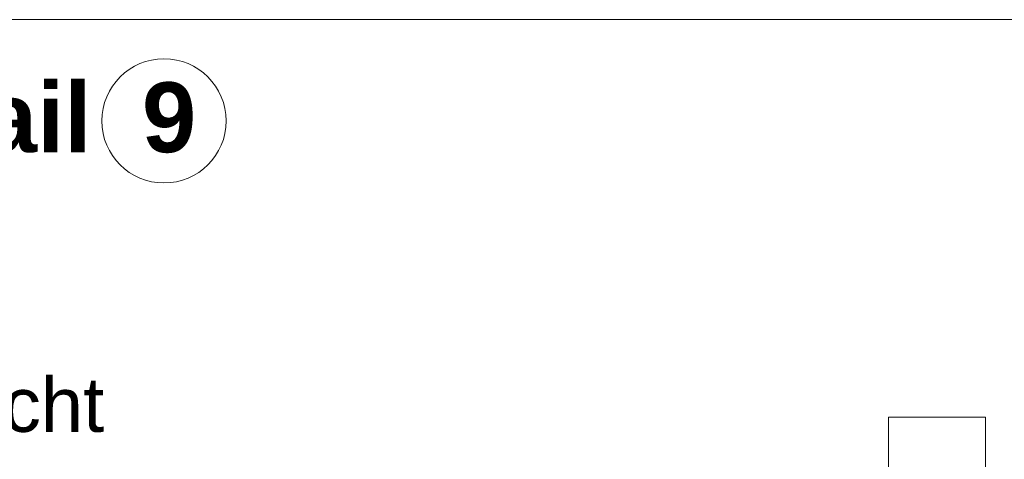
# Model space of a CAD drawing. Extents: x -720 to 300, y 62 to 1162.
# Tile 203 of 256: x 139 to 165, y 810 to 822. Entities that reach past the tile are written whole.
import ezdxf
from ezdxf.lldxf.tags import DXFTag

# ---------------------------------------------------------------- set-up
doc = ezdxf.new("R2010")
doc.units = 0
doc.layers.get('0').update_dxf_attribs({"lineweight": 13})
doc.layers.add('E_Detail_Beschriftung', color=7, linetype='Continuous', lineweight=13, true_color=0x009900)
doc.layers.add('E_Leerrohr Beschriftung', color=1, linetype='Continuous', lineweight=9, true_color=0xff0000)
doc.layers.add('E_Detail_Linie_Text_Bem', color=7, linetype='Continuous', lineweight=13)
doc.styles.get("Standard").update_dxf_attribs({"font": 'ARIALN.TTF'})
tags = doc.linetypes.add('fein_strichliert-A06G93Y38I', pattern=[4, 1, -2, 1]).pattern_tags.tags
tags[8:9] = [DXFTag(74, 4), DXFTag(75, 0), DXFTag(340, '0'), DXFTag(46, 0.0), DXFTag(50, 0.0), DXFTag(44, 0.0), DXFTag(45, 0.0)]
tags[6:7] = [DXFTag(74, 4), DXFTag(75, 0), DXFTag(340, '0'), DXFTag(46, 0.0), DXFTag(50, 0.0), DXFTag(44, 0.0), DXFTag(45, 0.0)]
tags[4:5] = [DXFTag(74, 4), DXFTag(75, 0), DXFTag(340, '0'), DXFTag(46, 0.0), DXFTag(50, 0.0), DXFTag(44, 0.0), DXFTag(45, 0.0)]

# ---------------------------------------------------------------- blocks, each defined once
blk = doc.blocks.new('Referenz-A06G93Y48I')
at = {"layer": 'E_Detail_Linie_Text_Bem', "linetype": 'fein_strichliert-A06G93Y38I', "ltscale": 0.65}
blk.add_line((186.486, 821.734), (123.717, 821.734), dxfattribs=at)
at = {"layer": 'E_Detail_Linie_Text_Bem', "linetype": 'Continuous', "ltscale": 0.13}
for p, q in [((161.769, 811.487), (164.269, 811.487)), ((161.769, 802.306), (161.769, 811.487)), ((164.269, 811.487), (164.269, 762.306))]:
    blk.add_line(p, q, dxfattribs=at)
at = {"layer": 'E_Leerrohr Beschriftung', "linetype": 'Continuous', "ltscale": 0.13}
blk.add_circle((143.116, 819.126), 1.6, dxfattribs=at)
at = {"layer": 'E_Detail_Beschriftung', "color": 1, "linetype": 'Continuous', "lineweight": 35, "ltscale": 0.35, "true_color": 0xff0000, "char_height": 1.8, "attachment_point": 1}
for s, insert in [('{\\fArial|b1|i0;Regeldetail}', (127.835, 820.118)), ('{\\fArial|b1|i0;9}', (142.549, 820.118))]:
    blk.add_mtext(s, dxfattribs=dict(at, insert=insert))
at = {"layer": 'E_Detail_Beschriftung', "linetype": 'Continuous', "lineweight": -2, "ltscale": 0.25, "insert": (134.513, 812.512), "char_height": 1.4, "attachment_point": 1}
blk.add_mtext('{\\fArial;-Ansicht}', dxfattribs=at)

msp = doc.modelspace()

# ---------------------------------------------------------------- block references
at = {"color": 8, "lineweight": 25, "ltscale": 0.25, "true_color": 0x808080}
msp.add_blockref('Referenz-A06G93Y48I', (0, 0), dxfattribs=at)

doc.saveas('drawing.dxf')
